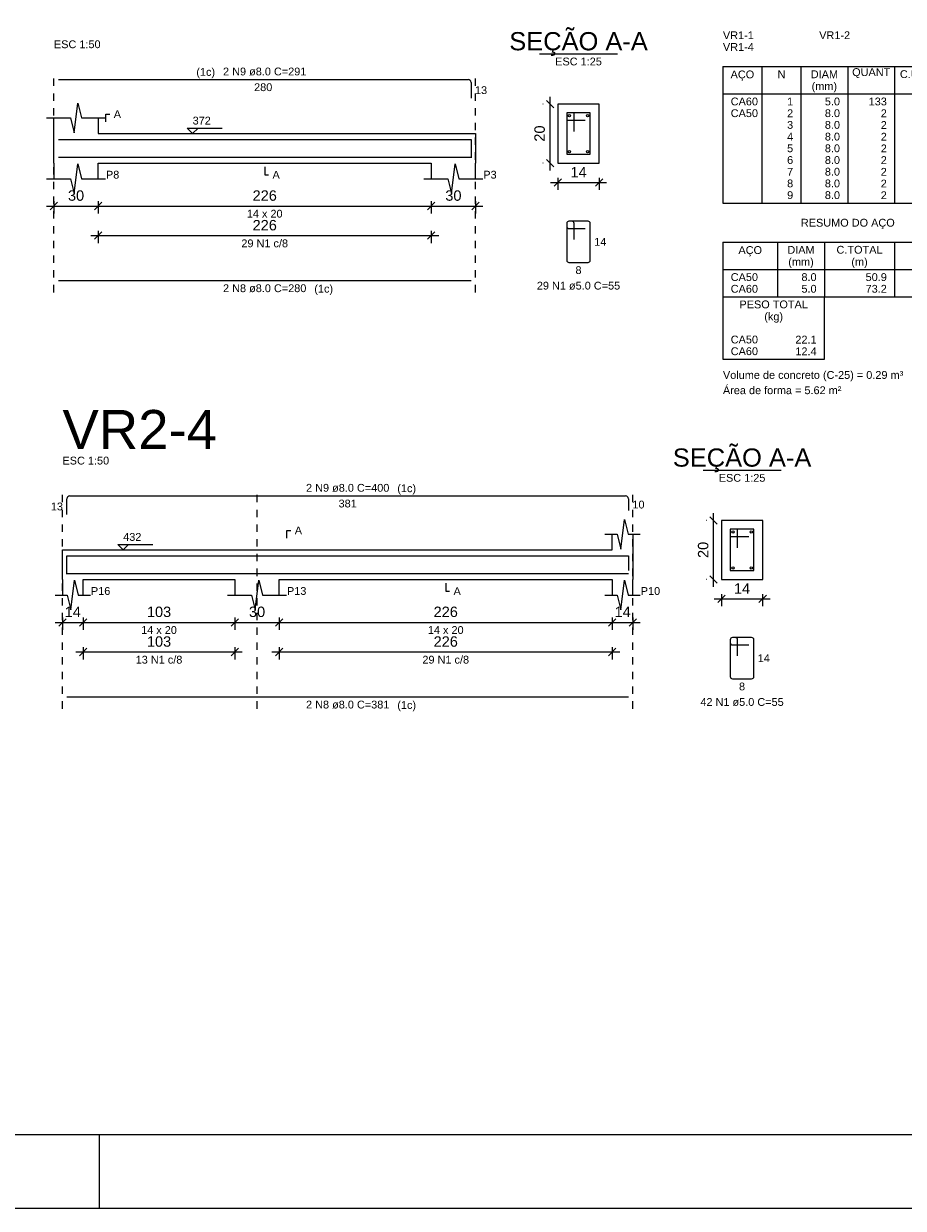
# Model space of a CAD drawing. Header units: millimetres. Extents: x 337 to 526, y -381 to -65.
# Tile 13 of 104: x 370 to 382, y -381 to -365. Entities that reach past the tile are written whole.
import ezdxf

# ---------------------------------------------------------------- set-up
doc = ezdxf.new("R2010")
doc.units = ezdxf.units.MM
doc.header["$MEASUREMENT"] = 0
doc.linetypes.add('Dashed', pattern=[0.75, 0.5, -0.25])
doc.layers.get('0').update_dxf_attribs({"lineweight": 5})
for name, color, linetype, lineweight in [('Descrição da armadura', 7, 'Continuous', 5), ('DT-Barras na forma', 1, 'Continuous', 20), ('DT-Barras no corte', 5, 'Continuous', 5), ('DT-Barras rebatidas', 1, 'Continuous', 20), ('DT-Cotas', 7, 'Continuous', 5), ('DT-Forma', 5, 'Continuous', 5), ('DT-Pontilhado', 7, 'Dashed', 5), ('DT-Relação do aço', 7, 'Continuous', 5), ('DT-Textos', 7, 'Continuous', 5), ('DT-Título', 102, 'Continuous', 20), ('PRANCHA 01', 7, 'Continuous', 20), ('Textos armaduras', 7, 'Continuous', 5)]:
    doc.layers.add(name, color=color, linetype=linetype, lineweight=lineweight)
doc.styles.add('Arial', font='arial.ttf')
doc.dimstyles.new('UM_25.000000', dxfattribs={"dimtxt": 0.18, "dimasz": 0.1, "dimexe": 0.1, "dimexo": 0.2, "dimgap": 0, "dimtad": 1, "dimtih": 1, "dimtoh": 1, "dimdec": 1, "dimlfac": 25, "dimzin": 0, "dimdsep": 46, "dimtxsty": 'Standard', "dimcen": 0.09, "dimdle": 0.1, "dimadec": 1, "dimazin": 2, "dimtfac": 1, "dimtdec": 4, "dimtofl": 0, "dimtmove": 0, "dimatfit": 3, "dimfxl": 1, "dimtolj": 1, "dimarcsym": 0})
doc.dimstyles.new('UM_50.000000', dxfattribs={"dimtxt": 0.18, "dimasz": 0.1, "dimexe": 0.1, "dimexo": 0.2, "dimgap": 0, "dimtad": 1, "dimtih": 1, "dimtoh": 1, "dimdec": 1, "dimlfac": 50, "dimzin": 0, "dimdsep": 46, "dimtxsty": 'Standard', "dimcen": 0.09, "dimdle": 0.1, "dimadec": 1, "dimazin": 2, "dimtfac": 1, "dimtdec": 4, "dimtofl": 0, "dimtmove": 0, "dimatfit": 3, "dimfxl": 1, "dimtolj": 1, "dimarcsym": 0})

# ---------------------------------------------------------------- blocks, each defined once
blk = doc.blocks.new('_Oblique')
at = {"color": 0, "linetype": 'ByBlock', "lineweight": -2}
blk.add_line((-0.5, -0.5), (0.5, 0.5), dxfattribs=at)
blk = doc.blocks.new('*D548')
at = {"layer": 'Defpoints', "color": 0, "transparency": 16777216}
for p in [(370.818, -367.293), (371.418, -367.293), (371.418, -367.558)]:
    blk.add_point(p, dxfattribs=at)
at = {"layer": 'DT-Cotas', "color": 0, "lineweight": -2, "transparency": 16777216}
for p, q in [((370.718, -367.558), (371.518, -367.558)), ((370.818, -367.493), (370.818, -367.658)), ((371.418, -367.493), (371.418, -367.658))]:
    blk.add_line(p, q, dxfattribs=at)
at = {"layer": 'DT-Cotas', "color": 0, "lineweight": -2, "transparency": 16777216, "xscale": 0.1, "yscale": 0.1, "zscale": 0.1, "rotation": 180}
blk.add_blockref('_Oblique', (370.818, -367.558), dxfattribs=at)
at = {"layer": 'DT-Cotas', "color": 0, "lineweight": -2, "transparency": 16777216, "xscale": 0.1, "yscale": 0.1, "zscale": 0.1}
blk.add_blockref('_Oblique', (371.418, -367.558), dxfattribs=at)
at = {"layer": 'DT-Cotas', "color": 7, "transparency": 16777216, "insert": (371.118, -367.417), "char_height": 0.1412, "attachment_point": 5, "rotation": 0.0057, "style": 'Arial'}
blk.add_mtext('\\A1;30', dxfattribs=at)
blk = doc.blocks.new('*D549')
at = {"layer": 'Defpoints', "color": 0, "transparency": 16777216}
for p in [(371.418, -367.293), (375.938, -367.293), (375.938, -367.558)]:
    blk.add_point(p, dxfattribs=at)
at = {"layer": 'DT-Cotas', "color": 0, "lineweight": -2, "transparency": 16777216}
for p, q in [((371.318, -367.558), (376.038, -367.558)), ((371.418, -367.493), (371.418, -367.658)), ((375.938, -367.493), (375.938, -367.658))]:
    blk.add_line(p, q, dxfattribs=at)
at = {"layer": 'DT-Cotas', "color": 0, "lineweight": -2, "transparency": 16777216, "xscale": 0.1, "yscale": 0.1, "zscale": 0.1, "rotation": 180}
blk.add_blockref('_Oblique', (371.418, -367.558), dxfattribs=at)
at = {"layer": 'DT-Cotas', "color": 0, "lineweight": -2, "transparency": 16777216, "xscale": 0.1, "yscale": 0.1, "zscale": 0.1}
blk.add_blockref('_Oblique', (375.938, -367.558), dxfattribs=at)
at = {"layer": 'DT-Cotas', "color": 7, "transparency": 16777216, "insert": (373.678, -367.417), "char_height": 0.1412, "attachment_point": 5, "rotation": 0.0057, "style": 'Arial'}
blk.add_mtext('\\A1;226', dxfattribs=at)
blk = doc.blocks.new('*D550')
at = {"layer": 'Defpoints', "color": 0, "transparency": 16777216}
for p in [(375.938, -367.293), (376.538, -367.293), (376.538, -367.558)]:
    blk.add_point(p, dxfattribs=at)
at = {"layer": 'DT-Cotas', "color": 0, "lineweight": -2, "transparency": 16777216}
for p, q in [((375.838, -367.558), (376.638, -367.558)), ((375.938, -367.493), (375.938, -367.658)), ((376.538, -367.493), (376.538, -367.658))]:
    blk.add_line(p, q, dxfattribs=at)
at = {"layer": 'DT-Cotas', "color": 0, "lineweight": -2, "transparency": 16777216, "xscale": 0.1, "yscale": 0.1, "zscale": 0.1, "rotation": 180}
blk.add_blockref('_Oblique', (375.938, -367.558), dxfattribs=at)
at = {"layer": 'DT-Cotas', "color": 0, "lineweight": -2, "transparency": 16777216, "xscale": 0.1, "yscale": 0.1, "zscale": 0.1}
blk.add_blockref('_Oblique', (376.538, -367.558), dxfattribs=at)
at = {"layer": 'DT-Cotas', "color": 7, "transparency": 16777216, "insert": (376.238, -367.417), "char_height": 0.1412, "attachment_point": 5, "rotation": 0.0057, "style": 'Arial'}
blk.add_mtext('\\A1;30', dxfattribs=at)
blk = doc.blocks.new('*D551')
at = {"layer": 'Defpoints', "color": 0, "transparency": 16777216}
for p in [(371.418, -367.695), (375.938, -367.695), (375.938, -367.96)]:
    blk.add_point(p, dxfattribs=at)
at = {"layer": 'DT-Cotas', "color": 0, "lineweight": -2, "transparency": 16777216}
for p, q in [((371.418, -367.895), (371.418, -368.06)), ((375.938, -367.895), (375.938, -368.06)), ((371.318, -367.96), (376.038, -367.96))]:
    blk.add_line(p, q, dxfattribs=at)
at = {"layer": 'DT-Cotas', "color": 0, "lineweight": -2, "transparency": 16777216, "xscale": 0.1, "yscale": 0.1, "zscale": 0.1, "rotation": 180}
blk.add_blockref('_Oblique', (371.418, -367.96), dxfattribs=at)
at = {"layer": 'DT-Cotas', "color": 0, "lineweight": -2, "transparency": 16777216, "xscale": 0.1, "yscale": 0.1, "zscale": 0.1}
blk.add_blockref('_Oblique', (375.938, -367.96), dxfattribs=at)
at = {"layer": 'DT-Cotas', "color": 7, "transparency": 16777216, "insert": (373.678, -367.819), "char_height": 0.1412, "attachment_point": 5, "rotation": 0.0057, "style": 'Arial'}
blk.add_mtext('\\A1;226', dxfattribs=at)
blk = doc.blocks.new('*D552')
at = {"layer": 'Defpoints', "color": 0, "transparency": 16777216}
for p in [(377.55, -366.175), (377.656, -366.175), (377.656, -366.975)]:
    blk.add_point(p, dxfattribs=at)
at = {"layer": 'DT-Cotas', "color": 0, "lineweight": -2, "transparency": 16777216}
for p, q in [((377.55, -367.075), (377.55, -366.075)), ((377.456, -366.175), (377.45, -366.175)), ((377.456, -366.975), (377.45, -366.975))]:
    blk.add_line(p, q, dxfattribs=at)
at = {"layer": 'DT-Cotas', "color": 0, "lineweight": -2, "transparency": 16777216, "xscale": 0.1, "yscale": 0.1, "zscale": 0.1}
for p, rotation in [((377.55, -366.175), 90), ((377.55, -366.975), 270)]:
    blk.add_blockref('_Oblique', p, dxfattribs=dict(at, rotation=rotation))
at = {"layer": 'DT-Cotas', "color": 7, "transparency": 16777216, "insert": (377.408, -366.575), "char_height": 0.1412, "attachment_point": 5, "rotation": 90, "style": 'Arial'}
blk.add_mtext('\\A1;20', dxfattribs=at)
blk = doc.blocks.new('*D553')
at = {"layer": 'Defpoints', "color": 0, "transparency": 16777216}
for p in [(377.656, -366.975), (378.216, -366.975), (378.216, -367.24)]:
    blk.add_point(p, dxfattribs=at)
at = {"layer": 'DT-Cotas', "color": 0, "lineweight": -2, "transparency": 16777216}
for p, q in [((377.556, -367.24), (378.316, -367.24)), ((377.656, -367.175), (377.656, -367.34)), ((378.216, -367.175), (378.216, -367.34))]:
    blk.add_line(p, q, dxfattribs=at)
at = {"layer": 'DT-Cotas', "color": 0, "lineweight": -2, "transparency": 16777216, "xscale": 0.1, "yscale": 0.1, "zscale": 0.1, "rotation": 180}
blk.add_blockref('_Oblique', (377.656, -367.24), dxfattribs=at)
at = {"layer": 'DT-Cotas', "color": 0, "lineweight": -2, "transparency": 16777216, "xscale": 0.1, "yscale": 0.1, "zscale": 0.1}
blk.add_blockref('_Oblique', (378.216, -367.24), dxfattribs=at)
at = {"layer": 'DT-Cotas', "color": 7, "transparency": 16777216, "insert": (377.936, -367.099), "char_height": 0.1412, "attachment_point": 5, "rotation": 0.0057, "style": 'Arial'}
blk.add_mtext('\\A1;14', dxfattribs=at)
blk = doc.blocks.new('*D584')
at = {"layer": 'Defpoints', "color": 0, "transparency": 16777216}
for p in [(370.934, -372.942), (371.214, -372.942), (371.214, -373.207)]:
    blk.add_point(p, dxfattribs=at)
at = {"layer": 'DT-Cotas', "color": 0, "lineweight": -2, "transparency": 16777216}
for p, q in [((370.834, -373.207), (371.314, -373.207)), ((370.934, -373.142), (370.934, -373.307)), ((371.214, -373.142), (371.214, -373.307))]:
    blk.add_line(p, q, dxfattribs=at)
at = {"layer": 'DT-Cotas', "color": 0, "lineweight": -2, "transparency": 16777216, "xscale": 0.1, "yscale": 0.1, "zscale": 0.1, "rotation": 180}
blk.add_blockref('_Oblique', (370.934, -373.207), dxfattribs=at)
at = {"layer": 'DT-Cotas', "color": 0, "lineweight": -2, "transparency": 16777216, "xscale": 0.1, "yscale": 0.1, "zscale": 0.1}
blk.add_blockref('_Oblique', (371.214, -373.207), dxfattribs=at)
at = {"layer": 'DT-Cotas', "color": 7, "transparency": 16777216, "insert": (371.074, -373.065), "char_height": 0.1412, "attachment_point": 5, "rotation": 0.0057, "style": 'Arial'}
blk.add_mtext('\\A1;14', dxfattribs=at)
blk = doc.blocks.new('*D585')
at = {"layer": 'Defpoints', "color": 0, "transparency": 16777216}
for p in [(371.214, -372.942), (373.274, -372.942), (373.274, -373.207)]:
    blk.add_point(p, dxfattribs=at)
at = {"layer": 'DT-Cotas', "color": 0, "lineweight": -2, "transparency": 16777216}
for p, q in [((371.114, -373.207), (373.374, -373.207)), ((371.214, -373.142), (371.214, -373.307)), ((373.274, -373.142), (373.274, -373.307))]:
    blk.add_line(p, q, dxfattribs=at)
at = {"layer": 'DT-Cotas', "color": 0, "lineweight": -2, "transparency": 16777216, "xscale": 0.1, "yscale": 0.1, "zscale": 0.1, "rotation": 180}
blk.add_blockref('_Oblique', (371.214, -373.207), dxfattribs=at)
at = {"layer": 'DT-Cotas', "color": 0, "lineweight": -2, "transparency": 16777216, "xscale": 0.1, "yscale": 0.1, "zscale": 0.1}
blk.add_blockref('_Oblique', (373.274, -373.207), dxfattribs=at)
at = {"layer": 'DT-Cotas', "color": 7, "transparency": 16777216, "insert": (372.244, -373.065), "char_height": 0.1412, "attachment_point": 5, "rotation": 0.0057, "style": 'Arial'}
blk.add_mtext('\\A1;103', dxfattribs=at)
blk = doc.blocks.new('*D586')
at = {"layer": 'Defpoints', "color": 0, "transparency": 16777216}
for p in [(373.274, -372.942), (373.874, -372.942), (373.874, -373.207)]:
    blk.add_point(p, dxfattribs=at)
at = {"layer": 'DT-Cotas', "color": 0, "lineweight": -2, "transparency": 16777216}
for p, q in [((373.174, -373.207), (373.974, -373.207)), ((373.274, -373.142), (373.274, -373.307)), ((373.874, -373.142), (373.874, -373.307))]:
    blk.add_line(p, q, dxfattribs=at)
at = {"layer": 'DT-Cotas', "color": 0, "lineweight": -2, "transparency": 16777216, "xscale": 0.1, "yscale": 0.1, "zscale": 0.1, "rotation": 180}
blk.add_blockref('_Oblique', (373.274, -373.207), dxfattribs=at)
at = {"layer": 'DT-Cotas', "color": 0, "lineweight": -2, "transparency": 16777216, "xscale": 0.1, "yscale": 0.1, "zscale": 0.1}
blk.add_blockref('_Oblique', (373.874, -373.207), dxfattribs=at)
at = {"layer": 'DT-Cotas', "color": 7, "transparency": 16777216, "insert": (373.574, -373.065), "char_height": 0.1412, "attachment_point": 5, "rotation": 0.0057, "style": 'Arial'}
blk.add_mtext('\\A1;30', dxfattribs=at)
blk = doc.blocks.new('*D587')
at = {"layer": 'Defpoints', "color": 0, "transparency": 16777216}
for p in [(373.874, -372.942), (378.394, -372.942), (378.394, -373.207)]:
    blk.add_point(p, dxfattribs=at)
at = {"layer": 'DT-Cotas', "color": 0, "lineweight": -2, "transparency": 16777216}
for p, q in [((373.774, -373.207), (378.494, -373.207)), ((373.874, -373.142), (373.874, -373.307)), ((378.394, -373.142), (378.394, -373.307))]:
    blk.add_line(p, q, dxfattribs=at)
at = {"layer": 'DT-Cotas', "color": 0, "lineweight": -2, "transparency": 16777216, "xscale": 0.1, "yscale": 0.1, "zscale": 0.1, "rotation": 180}
blk.add_blockref('_Oblique', (373.874, -373.207), dxfattribs=at)
at = {"layer": 'DT-Cotas', "color": 0, "lineweight": -2, "transparency": 16777216, "xscale": 0.1, "yscale": 0.1, "zscale": 0.1}
blk.add_blockref('_Oblique', (378.394, -373.207), dxfattribs=at)
at = {"layer": 'DT-Cotas', "color": 7, "transparency": 16777216, "insert": (376.134, -373.065), "char_height": 0.1412, "attachment_point": 5, "rotation": 0.0057, "style": 'Arial'}
blk.add_mtext('\\A1;226', dxfattribs=at)
blk = doc.blocks.new('*D588')
at = {"layer": 'Defpoints', "color": 0, "transparency": 16777216}
for p in [(378.394, -372.942), (378.674, -372.942), (378.674, -373.207)]:
    blk.add_point(p, dxfattribs=at)
at = {"layer": 'DT-Cotas', "color": 0, "lineweight": -2, "transparency": 16777216}
for p, q in [((378.294, -373.207), (378.774, -373.207)), ((378.394, -373.142), (378.394, -373.307)), ((378.674, -373.142), (378.674, -373.307))]:
    blk.add_line(p, q, dxfattribs=at)
at = {"layer": 'DT-Cotas', "color": 0, "lineweight": -2, "transparency": 16777216, "xscale": 0.1, "yscale": 0.1, "zscale": 0.1, "rotation": 180}
blk.add_blockref('_Oblique', (378.394, -373.207), dxfattribs=at)
at = {"layer": 'DT-Cotas', "color": 0, "lineweight": -2, "transparency": 16777216, "xscale": 0.1, "yscale": 0.1, "zscale": 0.1}
blk.add_blockref('_Oblique', (378.674, -373.207), dxfattribs=at)
at = {"layer": 'DT-Cotas', "color": 7, "transparency": 16777216, "insert": (378.534, -373.065), "char_height": 0.1412, "attachment_point": 5, "rotation": 0.0057, "style": 'Arial'}
blk.add_mtext('\\A1;14', dxfattribs=at)
blk = doc.blocks.new('*D589')
at = {"layer": 'Defpoints', "color": 0, "transparency": 16777216}
for p in [(371.214, -373.344), (373.274, -373.344), (373.274, -373.609)]:
    blk.add_point(p, dxfattribs=at)
at = {"layer": 'DT-Cotas', "color": 0, "lineweight": -2, "transparency": 16777216}
for p, q in [((371.114, -373.609), (373.374, -373.609)), ((371.214, -373.544), (371.214, -373.709)), ((373.274, -373.544), (373.274, -373.709))]:
    blk.add_line(p, q, dxfattribs=at)
at = {"layer": 'DT-Cotas', "color": 0, "lineweight": -2, "transparency": 16777216, "xscale": 0.1, "yscale": 0.1, "zscale": 0.1, "rotation": 180}
blk.add_blockref('_Oblique', (371.214, -373.609), dxfattribs=at)
at = {"layer": 'DT-Cotas', "color": 0, "lineweight": -2, "transparency": 16777216, "xscale": 0.1, "yscale": 0.1, "zscale": 0.1}
blk.add_blockref('_Oblique', (373.274, -373.609), dxfattribs=at)
at = {"layer": 'DT-Cotas', "color": 7, "transparency": 16777216, "insert": (372.244, -373.468), "char_height": 0.1412, "attachment_point": 5, "rotation": 0.0057, "style": 'Arial'}
blk.add_mtext('\\A1;103', dxfattribs=at)
blk = doc.blocks.new('*D590')
at = {"layer": 'Defpoints', "color": 0, "transparency": 16777216}
for p in [(373.874, -373.344), (378.394, -373.344), (378.394, -373.609)]:
    blk.add_point(p, dxfattribs=at)
at = {"layer": 'DT-Cotas', "color": 0, "lineweight": -2, "transparency": 16777216}
for p, q in [((373.774, -373.609), (378.494, -373.609)), ((373.874, -373.544), (373.874, -373.709)), ((378.394, -373.544), (378.394, -373.709))]:
    blk.add_line(p, q, dxfattribs=at)
at = {"layer": 'DT-Cotas', "color": 0, "lineweight": -2, "transparency": 16777216, "xscale": 0.1, "yscale": 0.1, "zscale": 0.1, "rotation": 180}
blk.add_blockref('_Oblique', (373.874, -373.609), dxfattribs=at)
at = {"layer": 'DT-Cotas', "color": 0, "lineweight": -2, "transparency": 16777216, "xscale": 0.1, "yscale": 0.1, "zscale": 0.1}
blk.add_blockref('_Oblique', (378.394, -373.609), dxfattribs=at)
at = {"layer": 'DT-Cotas', "color": 7, "transparency": 16777216, "insert": (376.134, -373.468), "char_height": 0.1412, "attachment_point": 5, "rotation": 0.0057, "style": 'Arial'}
blk.add_mtext('\\A1;226', dxfattribs=at)
blk = doc.blocks.new('*D564')
at = {"layer": 'Defpoints', "color": 0, "transparency": 16777216}
for p in [(379.768, -371.824), (379.874, -371.824), (379.874, -372.624)]:
    blk.add_point(p, dxfattribs=at)
at = {"layer": 'DT-Cotas', "color": 0, "lineweight": -2, "transparency": 16777216}
for p, q in [((379.768, -372.724), (379.768, -371.724)), ((379.674, -371.824), (379.668, -371.824)), ((379.674, -372.624), (379.668, -372.624))]:
    blk.add_line(p, q, dxfattribs=at)
at = {"layer": 'DT-Cotas', "color": 0, "lineweight": -2, "transparency": 16777216, "xscale": 0.1, "yscale": 0.1, "zscale": 0.1}
for p, rotation in [((379.768, -371.824), 90), ((379.768, -372.624), 270)]:
    blk.add_blockref('_Oblique', p, dxfattribs=dict(at, rotation=rotation))
at = {"layer": 'DT-Cotas', "color": 7, "transparency": 16777216, "insert": (379.627, -372.224), "char_height": 0.1412, "attachment_point": 5, "rotation": 90, "style": 'Arial'}
blk.add_mtext('\\A1;20', dxfattribs=at)
blk = doc.blocks.new('*D565')
at = {"layer": 'Defpoints', "color": 0, "transparency": 16777216}
for p in [(379.874, -372.624), (380.434, -372.624), (380.434, -372.889)]:
    blk.add_point(p, dxfattribs=at)
at = {"layer": 'DT-Cotas', "color": 0, "lineweight": -2, "transparency": 16777216}
for p, q in [((379.774, -372.889), (380.534, -372.889)), ((379.874, -372.824), (379.874, -372.989)), ((380.434, -372.824), (380.434, -372.989))]:
    blk.add_line(p, q, dxfattribs=at)
at = {"layer": 'DT-Cotas', "color": 0, "lineweight": -2, "transparency": 16777216, "xscale": 0.1, "yscale": 0.1, "zscale": 0.1, "rotation": 180}
blk.add_blockref('_Oblique', (379.874, -372.889), dxfattribs=at)
at = {"layer": 'DT-Cotas', "color": 0, "lineweight": -2, "transparency": 16777216, "xscale": 0.1, "yscale": 0.1, "zscale": 0.1}
blk.add_blockref('_Oblique', (380.434, -372.889), dxfattribs=at)
at = {"layer": 'DT-Cotas', "color": 7, "transparency": 16777216, "insert": (380.154, -372.748), "char_height": 0.1412, "attachment_point": 5, "rotation": 0.0057, "style": 'Arial'}
blk.add_mtext('\\A1;14', dxfattribs=at)

msp = doc.modelspace()

# ---------------------------------------------------------------- linework, layer by layer
at = {"layer": 'DT-Barras na forma'}
for p, q in [((377.8755, -366.2953), (377.7755, -366.2953)), ((377.7755, -366.2953), (377.7755, -366.8553)), ((378.0955, -366.2953), (377.7755, -366.2953)), ((377.7755, -366.2953), (377.7755, -366.3953)), ((377.8755, -366.5453), (377.8755, -366.2953)), ((378.0955, -366.8553), (378.0955, -366.2953)), ((377.7755, -366.3953), (378.0255, -366.3953)), ((377.7755, -366.8553), (378.0955, -366.8553)), ((380.0943, -371.9442), (379.9943, -371.9442)), ((379.9943, -371.9442), (379.9943, -372.5042)), ((380.3143, -371.9442), (379.9943, -371.9442)), ((379.9943, -371.9442), (379.9943, -372.0442)), ((379.9943, -372.0442), (380.2443, -372.0442)), ((380.0943, -372.1942), (380.0943, -371.9442)), ((380.3143, -372.5042), (380.3143, -371.9442)), ((379.9943, -372.5042), (380.3143, -372.5042))]:
    msp.add_line(p, q, dxfattribs=at)
for points in [[(370.8776, -366.6533), (376.4776, -366.6533), (376.4776, -366.9051)], [(370.8776, -366.8973), (376.4776, -366.8973)], [(370.9937, -372.554), (370.9937, -372.3022), (378.6139, -372.3022), (378.6139, -372.5022)], [(370.9937, -372.5462), (378.6139, -372.5462)]]:
    msp.add_lwpolyline(points, dxfattribs=at)
at = {"layer": 'DT-Barras no corte'}
for centre in [(377.8115, -366.3313), (378.0595, -366.3313), (377.8115, -366.8193), (378.0595, -366.8193), (380.0303, -371.9802), (380.2783, -371.9802), (380.0303, -372.4682), (380.2783, -372.4682)]:
    msp.add_circle(centre, 0.016, dxfattribs=at)
at = {"layer": 'DT-Barras rebatidas'}
for p, q in [((370.8776, -365.8414), (376.4376, -365.8414)), ((376.4776, -365.8814), (376.4776, -366.0932)), ((377.7755, -367.7937), (377.7755, -368.2937)), ((377.7755, -367.7937), (377.7755, -367.8337)), ((377.8455, -367.7637), (377.8055, -367.7637)), ((378.0655, -367.7637), (377.8055, -367.7637)), ((377.8055, -367.8637), (378.0255, -367.8637)), ((377.8755, -368.0137), (377.8755, -367.7937)), ((378.0955, -368.2937), (378.0955, -367.7937)), ((377.8055, -368.3237), (378.0655, -368.3237)), ((370.8776, -368.5706), (376.4776, -368.5706)), ((370.9937, -371.7421), (370.9937, -371.5303)), ((371.0337, -371.4903), (378.5739, -371.4903)), ((378.6139, -371.5303), (378.6139, -371.6903)), ((379.9943, -373.4425), (379.9943, -373.9425)), ((379.9943, -373.4425), (379.9943, -373.4825)), ((380.0643, -373.4125), (380.0243, -373.4125)), ((380.2843, -373.4125), (380.0243, -373.4125)), ((380.0243, -373.5125), (380.2443, -373.5125)), ((380.0943, -373.6625), (380.0943, -373.4425)), ((380.3143, -373.9425), (380.3143, -373.4425)), ((380.0243, -373.9725), (380.2843, -373.9725)), ((370.9937, -374.2194), (378.6139, -374.2194))]:
    msp.add_line(p, q, dxfattribs=at)
for centre, radius, start, end in [((376.4376, -365.8814), 0.04, 0, 90), ((377.8055, -367.7937), 0.03, 90, 180), ((377.8055, -367.7937), 0.03, 90, 180), ((377.8055, -367.8337), 0.03, 180, 270), ((377.8455, -367.7937), 0.03, 0, 90), ((378.0655, -367.7937), 0.03, 0, 90), ((377.8055, -368.2937), 0.03, 180, 270), ((378.0655, -368.2937), 0.03, 270, 0), ((371.0337, -371.5303), 0.04, 90, 180), ((378.5739, -371.5303), 0.04, 0, 90), ((380.0243, -373.4425), 0.03, 90, 180), ((380.0243, -373.4425), 0.03, 90, 180), ((380.0243, -373.4825), 0.03, 180, 270), ((380.0643, -373.4425), 0.03, 0, 90), ((380.2843, -373.4425), 0.03, 0, 90), ((380.0243, -373.9425), 0.03, 180, 270), ((380.2843, -373.9425), 0.03, 270, 0)]:
    msp.add_arc(centre, radius, start, end, dxfattribs=at)
at = {"layer": 'DT-Forma'}
for p, q in [((371.0926, -366.5635), (371.1426, -366.1635)), ((371.1426, -366.1635), (371.1926, -366.3635)), ((378.2155, -366.1753), (377.6555, -366.1753)), ((377.6555, -366.1753), (377.6555, -366.1753)), ((377.6555, -366.1753), (377.6555, -366.9753)), ((378.2155, -366.9753), (378.2155, -366.1753)), ((378.2155, -366.1753), (378.2155, -366.1753)), ((370.7176, -366.3635), (371.0426, -366.3635)), ((370.8176, -366.5753), (370.8176, -366.3635)), ((371.0426, -366.3635), (371.0926, -366.5635)), ((371.1926, -366.3635), (371.5176, -366.3635)), ((371.4176, -366.3635), (371.4176, -366.5753)), ((371.4176, -366.5753), (375.9376, -366.5753)), ((375.9376, -366.5753), (376.5376, -366.5753)), ((370.8176, -366.9753), (370.8176, -367.1871)), ((371.0926, -367.3871), (371.1426, -366.9871)), ((371.1426, -366.9871), (371.1926, -367.1871)), ((371.4176, -367.1871), (371.4176, -366.9753)), ((371.4176, -366.9753), (375.9376, -366.9753)), ((375.9376, -366.9753), (375.9376, -367.1871)), ((376.2126, -367.3871), (376.2626, -366.9871)), ((376.2626, -366.9871), (376.3126, -367.1871)), ((376.5376, -367.1871), (376.5376, -366.9753)), ((377.6555, -366.9753), (378.2155, -366.9753)), ((377.6555, -366.9753), (377.6555, -366.9753)), ((378.2155, -366.9753), (378.2155, -366.9753)), ((370.7176, -367.1871), (371.0426, -367.1871)), ((371.0426, -367.1871), (371.0926, -367.3871)), ((371.1926, -367.1871), (371.5176, -367.1871)), ((375.8376, -367.1871), (376.1626, -367.1871)), ((376.1626, -367.1871), (376.2126, -367.3871)), ((376.3126, -367.1871), (376.6376, -367.1871)), ((378.5089, -372.2124), (378.5589, -371.8124)), ((378.5589, -371.8124), (378.6089, -372.0124)), ((380.4343, -371.8242), (379.8743, -371.8242)), ((379.8743, -371.8242), (379.8743, -371.8242)), ((379.8743, -371.8242), (379.8743, -372.6242)), ((380.4343, -372.6242), (380.4343, -371.8242)), ((380.4343, -371.8242), (380.4343, -371.8242)), ((378.2939, -372.0124), (378.4589, -372.0124)), ((378.3939, -372.2242), (378.3939, -372.0124)), ((378.4589, -372.0124), (378.5089, -372.2124)), ((378.6089, -372.0124), (378.7739, -372.0124)), ((378.6739, -372.0124), (378.6739, -372.2242)), ((370.9337, -372.2242), (371.2137, -372.2242)), ((371.2137, -372.2242), (373.2737, -372.2242)), ((373.2737, -372.2242), (373.8737, -372.2242)), ((373.8737, -372.2242), (378.3939, -372.2242)), ((370.9337, -372.6242), (370.9337, -372.836)), ((371.0487, -373.036), (371.0987, -372.636)), ((371.0987, -372.636), (371.1487, -372.836)), ((371.2137, -372.836), (371.2137, -372.6242)), ((371.2137, -372.6242), (373.2737, -372.6242)), ((373.2737, -372.6242), (373.2737, -372.836)), ((373.5487, -373.036), (373.5987, -372.636)), ((373.5987, -372.636), (373.6487, -372.836)), ((373.8737, -372.836), (373.8737, -372.6242)), ((373.8737, -372.6242), (378.3939, -372.6242)), ((378.3939, -372.6242), (378.3939, -372.836)), ((378.5089, -373.036), (378.5589, -372.636)), ((378.5589, -372.636), (378.6089, -372.836)), ((378.6739, -372.836), (378.6739, -372.6242)), ((379.8743, -372.6242), (380.4343, -372.6242)), ((379.8743, -372.6242), (379.8743, -372.6242)), ((380.4343, -372.6242), (380.4343, -372.6242)), ((370.8337, -372.836), (370.9987, -372.836)), ((370.9987, -372.836), (371.0487, -373.036)), ((371.1487, -372.836), (371.3137, -372.836)), ((373.1737, -372.836), (373.4987, -372.836)), ((373.4987, -372.836), (373.5487, -373.036)), ((373.6487, -372.836), (373.9737, -372.836)), ((378.2939, -372.836), (378.4589, -372.836)), ((378.4589, -372.836), (378.5089, -373.036)), ((378.6089, -372.836), (378.7739, -372.836))]:
    msp.add_line(p, q, dxfattribs=at)
at = {"layer": 'DT-Forma', "linetype": 'Continuous'}
for p, q in [((370.8176, -366.9753), (370.8176, -366.5753)), ((376.5376, -366.5753), (376.5376, -366.9753)), ((370.9337, -372.6242), (370.9337, -372.2242)), ((378.6739, -372.2242), (378.6739, -372.6242))]:
    msp.add_line(p, q, dxfattribs=at)
at = {"layer": 'DT-Pontilhado', "ltscale": 0.2}
for p, q in [((370.8176, -368.7294), (370.8176, -365.7355)), ((376.5376, -368.7294), (376.5376, -365.7355)), ((370.9337, -374.3783), (370.9337, -371.3844)), ((373.5737, -374.3783), (373.5737, -371.3844)), ((378.6739, -374.3783), (378.6739, -371.3844))]:
    msp.add_line(p, q, dxfattribs=at)
at = {"layer": 'DT-Relação do aço', "linetype": 'Continuous'}
for p, q in [((379.8949, -365.6645), (383.8132, -365.6645)), ((379.8949, -365.6645), (379.8949, -367.5178)), ((380.4244, -365.6645), (380.4244, -367.5178)), ((380.9539, -365.6645), (380.9539, -367.5178)), ((381.5893, -365.6645), (381.5893, -367.5178)), ((382.2247, -365.6645), (382.2247, -367.5178)), ((379.8949, -366.0352), (383.8132, -366.0352)), ((379.8949, -367.5178), (383.8132, -367.5178)), ((379.8949, -368.0473), (379.8949, -368.7886)), ((379.8949, -368.0473), (383.2837, -368.0473)), ((380.6362, -368.0473), (380.6362, -368.7886)), ((381.2716, -368.0473), (381.2716, -368.7886)), ((382.2247, -368.0473), (382.2247, -368.7886)), ((379.8949, -368.4179), (383.2837, -368.4179)), ((379.8949, -368.7886), (383.2837, -368.7886)), ((379.8949, -368.7886), (379.8949, -369.6358)), ((381.2716, -369.6358), (381.2716, -368.7886)), ((379.8949, -369.6358), (381.2716, -369.6358))]:
    msp.add_line(p, q, dxfattribs=at)
at = {"layer": 'DT-Textos'}
for p, q in [((377.406, -365.4929), (378.465, -365.4929)), ((379.6248, -371.1417), (380.6838, -371.1417))]:
    msp.add_line(p, q, dxfattribs=at)
for points in [[(371.5235, -366.4165), (371.5235, -366.3106), (371.5765, -366.3106)], [(372.7736, -366.5012), (372.6995, -366.5753), (372.6254, -366.5012), (373.1019, -366.5012)], [(373.6776, -367.0283), (373.6776, -367.1342), (373.7306, -367.1342)], [(373.9796, -372.0653), (373.9796, -371.9594), (374.0325, -371.9594)], [(371.8317, -372.1501), (371.7575, -372.2242), (371.6834, -372.1501), (372.16, -372.1501)], [(376.1338, -372.6771), (376.1338, -372.783), (376.1867, -372.783)]]:
    msp.add_lwpolyline(points, dxfattribs=at)
at = {"layer": 'PRANCHA 01'}
for points in [[(337.4312, -381.1573), (421.5312, -381.1573), (421.5312, -321.7573), (337.4312, -321.7573), (337.4312, -381.1573)], [(371.4312, -380.1573), (371.4312, -381.1573)], [(371.4312, -380.1573), (371.4312, -381.1573)]]:
    msp.add_lwpolyline(points, dxfattribs=at)
msp.add_lwpolyline([(339.9312, -380.1573), (420.5312, -380.1573), (420.5312, -322.7573), (339.9312, -322.7573)], close=True, dxfattribs=at)

# ---------------------------------------------------------------- texts
at = {"layer": 'Descrição da armadura', "linetype": 'Continuous', "char_height": 0.1059, "attachment_point": 8, "line_spacing_factor": 0.798, "style": 'Arial'}
for s, insert, width in [('2 N9 ø8.0 C=291', (373.6776, -365.7885), 2.267374), ('29 N1 c/8', (373.6776, -368.1191), 1.269695), ('29 N1 ø5.0 C=55', (377.9355, -368.6943), 2.267374), ('2 N8 ø8.0 C=280', (373.6776, -368.7294), 2.267374), ('2 N9 ø8.0 C=400', (374.8038, -371.4373), 2.267374), ('13 N1 c/8', (372.2437, -373.7679), 1.269695), ('29 N1 c/8', (376.1338, -373.7679), 1.269695), ('2 N8 ø8.0 C=381', (374.8038, -374.3783), 2.267374), ('42 N1 ø5.0 C=55', (380.1543, -374.3432), 2.267374)]:
    msp.add_mtext(s, dxfattribs=dict(at, insert=insert, width=width))
at = {"layer": 'DT-Relação do aço', "linetype": 'Continuous', "char_height": 0.1059, "line_spacing_factor": 0.798, "style": 'Arial'}
for s, insert, width, attachment_point in [('VR1-1', (379.8949, -365.2939), 0.840814, 7), ('VR1-2', (381.201, -365.2939), 0.840814, 7), ('VR1-4', (379.8949, -365.4527), 0.840814, 7), ('AÇO', (380.1592, -365.8583), 0.642814, 8), ('N', (380.6892, -365.8234), 0.214223, 8), ('DIAM', (381.2716, -365.8234), 0.741597, 8), ('QUANT', (381.907, -365.8234), 1.038235, 8), ('C.UNIT', (382.5424, -365.8234), 0.988699, 8), ('(mm)', (381.2712, -366.0173), 0.691771, 8), ('CA60', (380.0008, -366.194), 0.742031, 7), ('1', (380.848, -366.194), 0.164976, 9), ('5.0', (381.4834, -366.194), 0.412368, 9), ('133', (382.1188, -366.194), 0.494929, 9), ('CA50', (380.0008, -366.3529), 0.742031, 7), ('2', (380.848, -366.3529), 0.164976, 9), ('8.0', (381.4834, -366.3529), 0.412368, 9), ('2', (382.1188, -366.3529), 0.164976, 9), ('3', (380.848, -366.5117), 0.164976, 9), ('8.0', (381.4834, -366.5117), 0.412368, 9), ('2', (382.1188, -366.5117), 0.164976, 9), ('4', (380.848, -366.6706), 0.164976, 9), ('8.0', (381.4834, -366.6706), 0.412368, 9), ('2', (382.1188, -366.6706), 0.164976, 9), ('5', (380.848, -366.8294), 0.164976, 9), ('8.0', (381.4834, -366.8294), 0.412368, 9), ('2', (382.1188, -366.8294), 0.164976, 9), ('6', (380.848, -366.9883), 0.164976, 9), ('8.0', (381.4834, -366.9883), 0.412368, 9), ('2', (382.1188, -366.9883), 0.164976, 9), ('7', (380.848, -367.1471), 0.164976, 9), ('8.0', (381.4834, -367.1471), 0.412368, 9), ('2', (382.1188, -367.1471), 0.164976, 9), ('8', (380.848, -367.306), 0.164976, 9), ('8.0', (381.4834, -367.306), 0.412368, 9), ('2', (382.1188, -367.306), 0.164976, 9), ('9', (380.848, -367.4648), 0.164976, 9), ('8.0', (381.4834, -367.4648), 0.412368, 9), ('2', (382.1188, -367.4648), 0.164976, 9), ('RESUMO DO AÇO', (381.5892, -367.8703), 2.554598, 8), ('DIAM', (380.9539, -368.2061), 0.741597, 8), ('C.TOTAL', (381.7482, -368.2061), 1.252603, 8), ('AÇO', (380.2652, -368.2413), 0.642814, 8), ('(mm)', (380.9542, -368.4003), 0.691771, 8), ('(m)', (381.7482, -368.4003), 0.444668, 8), ('CA50', (380.0008, -368.5768), 0.742031, 7), ('8.0', (381.1657, -368.5768), 0.412368, 9), ('50.9', (382.1188, -368.5768), 0.577345, 9), ('CA60', (380.0008, -368.7356), 0.742031, 7), ('5.0', (381.1657, -368.7356), 0.412368, 9), ('73.2', (382.1188, -368.7356), 0.577345, 9), ('PESO TOTAL', (380.5833, -368.9474), 1.862682, 8), ('(kg)', (380.5832, -369.1413), 0.510862, 8), ('CA50', (380.0008, -369.424), 0.742031, 7), ('22.1', (381.1657, -369.424), 0.577345, 9), ('CA60', (380.0008, -369.5828), 0.742031, 7), ('12.4', (381.1657, -369.5828), 0.577345, 9), ('Volume de concreto (C-25) = 0.29 m³', (379.8952, -369.9353), 4.904967, 7), ('Área de forma = 5.62 m²', (379.8949, -370.1123), 3.223338, 7)]:
    msp.add_mtext(s, dxfattribs=dict(at, insert=insert, width=width, attachment_point=attachment_point))
at = {"layer": 'DT-Textos', "line_spacing_factor": 0.798, "style": 'Arial'}
for s, insert, char_height, width, attachment_point in [('SEÇÃO A-A', (377.9357, -365.5215), 0.2471, 4.09988, 8), ('ESC 1:50', (370.8176, -365.4178), 0.1059, 1.288964, 7), ('ESC 1:25', (377.9355, -365.6517), 0.1059, 1.288964, 8), ('(1c)', (373.0047, -365.8235), 0.1059, 0.518615, 9), ('A', (371.6294, -366.3635), 0.1059, 0.200858, 7), ('372', (372.6995, -366.4536), 0.1059, 0.50244, 7), ('P8', (371.5235, -367.1871), 0.1059, 0.368339, 7), ('A', (373.7835, -367.1871), 0.1059, 0.200858, 7), ('P3', (376.6435, -367.1871), 0.1059, 0.368339, 7), ('14 x 20', (373.6776, -367.7166), 0.1059, 0.987824, 8), ('(1c)', (374.3507, -368.7645), 0.1059, 0.518615, 7), ('SEÇÃO A-A', (380.1547, -371.1704), 0.2471, 4.09988, 8), ('ESC 1:50', (370.9337, -371.0667), 0.1059, 1.288964, 7), ('ESC 1:25', (380.1543, -371.3006), 0.1059, 1.288964, 8), ('(1c)', (375.4767, -371.4724), 0.1059, 0.518615, 7), ('A', (374.0855, -372.0124), 0.1059, 0.200858, 7), ('432', (371.7575, -372.1024), 0.1059, 0.50244, 7), ('P16', (371.3196, -372.836), 0.1059, 0.535819, 7), ('P13', (373.9796, -372.836), 0.1059, 0.535819, 7), ('A', (376.2397, -372.836), 0.1059, 0.200858, 7), ('P10', (378.7798, -372.836), 0.1059, 0.535819, 7), ('14 x 20', (372.2437, -373.3655), 0.1059, 0.987824, 8), ('14 x 20', (376.1338, -373.3655), 0.1059, 0.987824, 8), ('(1c)', (375.4767, -374.4134), 0.1059, 0.518615, 7)]:
    msp.add_mtext(s, dxfattribs=dict(at, insert=insert, char_height=char_height, width=width, attachment_point=attachment_point))
at = {"layer": 'DT-Título', "insert": (370.9337, -370.8549), "char_height": 0.5295, "width": 4.267875, "attachment_point": 7, "line_spacing_factor": 0.798, "style": 'Arial'}
msp.add_mtext('VR2-4', dxfattribs=at)
at = {"layer": 'Textos armaduras', "linetype": 'Continuous', "char_height": 0.1059, "attachment_point": 7, "line_spacing_factor": 0.798, "style": 'Arial'}
for s, insert, width in [('280', (373.5339, -366.0003), 0.494929), ('13', (376.5306, -366.0403), 0.329953), ('14', (378.1485, -368.0966), 0.329953), ('8', (377.8943, -368.4825), 0.164976), ('13', (370.7757, -371.6891), 0.329953), ('381', (374.68, -371.6491), 0.494929), ('10', (378.6668, -371.6632), 0.329953), ('14', (380.3672, -373.7455), 0.329953), ('8', (380.113, -374.1314), 0.164976)]:
    msp.add_mtext(s, dxfattribs=dict(at, insert=insert, width=width))

# ---------------------------------------------------------------- dimensions: what is measured, and where the dimension line sits
at = {"layer": 'DT-Cotas'}
for base, p1, p2, picture, middle in [((377.5496, -366.1753), (377.6555, -366.9753), (377.6555, -366.1753), '*D552', (377.4084, -366.5753)), ((379.7684, -371.8242), (379.8743, -372.6242), (379.8743, -371.8242), '*D564', (379.6272, -372.2242))]:
    dim = msp.add_linear_dim(base=base, p1=p1, p2=p2, angle=90, dimstyle='UM_25.000000', override={"dimtxt": 0.1412, "dimasz": 0.1, "dimexe": 0.1, "dimexo": 0.2, "dimtad": 1, "dimtih": 0, "dimtoh": 0, "dimdec": 1, "dimlfac": 25, "dimzin": 8, "dimtxsty": 'Arial', "dimblk": 'Oblique', "dimblk1": 'Oblique', "dimblk2": 'Oblique', "dimsah": 1, "dimdle": 0.1, "dimse1": 0, "dimse2": 0, "dimclrt": 7, "dimadec": 1, "dimazin": 3, "dimtmove": 2, "dimldrblk": 'Oblique'}, dxfattribs=at)
    dim.commit()
    dim.dimension.update_dxf_attribs({"geometry": picture, "text_midpoint": middle, "dimtype": 160, "text_rotation": 90})
for base, p1, p2, dimstyle, override, picture, middle in [((378.2155, -367.2401), (377.6555, -366.9753), (378.2155, -366.9753), 'UM_25.000000', {"dimtxt": 0.1412, "dimasz": 0.1, "dimexe": 0.1, "dimexo": 0.2, "dimtad": 1, "dimtih": 0, "dimtoh": 0, "dimdec": 1, "dimlfac": 25, "dimzin": 8, "dimtxsty": 'Arial', "dimblk": 'Oblique', "dimblk1": 'Oblique', "dimblk2": 'Oblique', "dimsah": 1, "dimdle": 0.1, "dimse1": 0, "dimse2": 0, "dimclrt": 7, "dimadec": 1, "dimazin": 3, "dimtmove": 2, "dimldrblk": 'Oblique'}, '*D553', (377.9355, -367.0989)), ((371.4176, -367.5578), (370.8176, -367.293), (371.4176, -367.293), 'UM_50.000000', {"dimtxt": 0.1412, "dimasz": 0.1, "dimexe": 0.1, "dimexo": 0.2, "dimtad": 1, "dimtih": 0, "dimtoh": 0, "dimdec": 1, "dimlfac": 50, "dimzin": 8, "dimtxsty": 'Arial', "dimblk": 'Oblique', "dimblk1": 'Oblique', "dimblk2": 'Oblique', "dimsah": 1, "dimdle": 0.1, "dimse1": 0, "dimse2": 0, "dimclrt": 7, "dimadec": 1, "dimazin": 3, "dimtmove": 2, "dimldrblk": 'Oblique'}, '*D548', (371.1176, -367.4166)), ((375.9376, -367.5578), (371.4176, -367.293), (375.9376, -367.293), 'UM_50.000000', {"dimtxt": 0.1412, "dimasz": 0.1, "dimexe": 0.1, "dimexo": 0.2, "dimtad": 1, "dimtih": 0, "dimtoh": 0, "dimdec": 1, "dimlfac": 50, "dimzin": 8, "dimtxsty": 'Arial', "dimblk": 'Oblique', "dimblk1": 'Oblique', "dimblk2": 'Oblique', "dimsah": 1, "dimdle": 0.1, "dimse1": 0, "dimse2": 0, "dimclrt": 7, "dimadec": 1, "dimazin": 3, "dimtmove": 2, "dimldrblk": 'Oblique'}, '*D549', (373.6776, -367.4166)), ((376.5376, -367.5578), (375.9376, -367.293), (376.5376, -367.293), 'UM_50.000000', {"dimtxt": 0.1412, "dimasz": 0.1, "dimexe": 0.1, "dimexo": 0.2, "dimtad": 1, "dimtih": 0, "dimtoh": 0, "dimdec": 1, "dimlfac": 50, "dimzin": 8, "dimtxsty": 'Arial', "dimblk": 'Oblique', "dimblk1": 'Oblique', "dimblk2": 'Oblique', "dimsah": 1, "dimdle": 0.1, "dimse1": 0, "dimse2": 0, "dimclrt": 7, "dimadec": 1, "dimazin": 3, "dimtmove": 2, "dimldrblk": 'Oblique'}, '*D550', (376.2376, -367.4166)), ((375.9376, -367.9602), (371.4176, -367.6955), (375.9376, -367.6955), 'UM_50.000000', {"dimtxt": 0.1412, "dimasz": 0.1, "dimexe": 0.1, "dimexo": 0.2, "dimtad": 1, "dimtih": 0, "dimtoh": 0, "dimdec": 1, "dimlfac": 50, "dimzin": 8, "dimtxsty": 'Arial', "dimblk": 'Oblique', "dimblk1": 'Oblique', "dimblk2": 'Oblique', "dimsah": 1, "dimdle": 0.1, "dimse1": 0, "dimse2": 0, "dimclrt": 7, "dimadec": 1, "dimazin": 3, "dimtmove": 2, "dimldrblk": 'Oblique'}, '*D551', (373.6776, -367.819)), ((380.4343, -372.8889), (379.8743, -372.6242), (380.4343, -372.6242), 'UM_25.000000', {"dimtxt": 0.1412, "dimasz": 0.1, "dimexe": 0.1, "dimexo": 0.2, "dimtad": 1, "dimtih": 0, "dimtoh": 0, "dimdec": 1, "dimlfac": 25, "dimzin": 8, "dimtxsty": 'Arial', "dimblk": 'Oblique', "dimblk1": 'Oblique', "dimblk2": 'Oblique', "dimsah": 1, "dimdle": 0.1, "dimse1": 0, "dimse2": 0, "dimclrt": 7, "dimadec": 1, "dimazin": 3, "dimtmove": 2, "dimldrblk": 'Oblique'}, '*D565', (380.1543, -372.7477)), ((371.2137, -373.2066), (370.9337, -372.9419), (371.2137, -372.9419), 'UM_50.000000', {"dimtxt": 0.1412, "dimasz": 0.1, "dimexe": 0.1, "dimexo": 0.2, "dimtad": 1, "dimtih": 0, "dimtoh": 0, "dimdec": 1, "dimlfac": 50, "dimzin": 8, "dimtxsty": 'Arial', "dimblk": 'Oblique', "dimblk1": 'Oblique', "dimblk2": 'Oblique', "dimsah": 1, "dimdle": 0.1, "dimse1": 0, "dimse2": 0, "dimclrt": 7, "dimadec": 1, "dimazin": 3, "dimtmove": 2, "dimldrblk": 'Oblique'}, '*D584', (371.0737, -373.0654)), ((373.2737, -373.2066), (371.2137, -372.9419), (373.2737, -372.9419), 'UM_50.000000', {"dimtxt": 0.1412, "dimasz": 0.1, "dimexe": 0.1, "dimexo": 0.2, "dimtad": 1, "dimtih": 0, "dimtoh": 0, "dimdec": 1, "dimlfac": 50, "dimzin": 8, "dimtxsty": 'Arial', "dimblk": 'Oblique', "dimblk1": 'Oblique', "dimblk2": 'Oblique', "dimsah": 1, "dimdle": 0.1, "dimse1": 0, "dimse2": 0, "dimclrt": 7, "dimadec": 1, "dimazin": 3, "dimtmove": 2, "dimldrblk": 'Oblique'}, '*D585', (372.2437, -373.0654)), ((373.8737, -373.2066), (373.2737, -372.9419), (373.8737, -372.9419), 'UM_50.000000', {"dimtxt": 0.1412, "dimasz": 0.1, "dimexe": 0.1, "dimexo": 0.2, "dimtad": 1, "dimtih": 0, "dimtoh": 0, "dimdec": 1, "dimlfac": 50, "dimzin": 8, "dimtxsty": 'Arial', "dimblk": 'Oblique', "dimblk1": 'Oblique', "dimblk2": 'Oblique', "dimsah": 1, "dimdle": 0.1, "dimse1": 0, "dimse2": 0, "dimclrt": 7, "dimadec": 1, "dimazin": 3, "dimtmove": 2, "dimldrblk": 'Oblique'}, '*D586', (373.5737, -373.0654)), ((378.3939, -373.2066), (373.8737, -372.9419), (378.3939, -372.9419), 'UM_50.000000', {"dimtxt": 0.1412, "dimasz": 0.1, "dimexe": 0.1, "dimexo": 0.2, "dimtad": 1, "dimtih": 0, "dimtoh": 0, "dimdec": 1, "dimlfac": 50, "dimzin": 8, "dimtxsty": 'Arial', "dimblk": 'Oblique', "dimblk1": 'Oblique', "dimblk2": 'Oblique', "dimsah": 1, "dimdle": 0.1, "dimse1": 0, "dimse2": 0, "dimclrt": 7, "dimadec": 1, "dimazin": 3, "dimtmove": 2, "dimldrblk": 'Oblique'}, '*D587', (376.1338, -373.0654)), ((378.6739, -373.2066), (378.3939, -372.9419), (378.6739, -372.9419), 'UM_50.000000', {"dimtxt": 0.1412, "dimasz": 0.1, "dimexe": 0.1, "dimexo": 0.2, "dimtad": 1, "dimtih": 0, "dimtoh": 0, "dimdec": 1, "dimlfac": 50, "dimzin": 8, "dimtxsty": 'Arial', "dimblk": 'Oblique', "dimblk1": 'Oblique', "dimblk2": 'Oblique', "dimsah": 1, "dimdle": 0.1, "dimse1": 0, "dimse2": 0, "dimclrt": 7, "dimadec": 1, "dimazin": 3, "dimtmove": 2, "dimldrblk": 'Oblique'}, '*D588', (378.5339, -373.0654)), ((373.2737, -373.6091), (371.2137, -373.3443), (373.2737, -373.3443), 'UM_50.000000', {"dimtxt": 0.1412, "dimasz": 0.1, "dimexe": 0.1, "dimexo": 0.2, "dimtad": 1, "dimtih": 0, "dimtoh": 0, "dimdec": 1, "dimlfac": 50, "dimzin": 8, "dimtxsty": 'Arial', "dimblk": 'Oblique', "dimblk1": 'Oblique', "dimblk2": 'Oblique', "dimsah": 1, "dimdle": 0.1, "dimse1": 0, "dimse2": 0, "dimclrt": 7, "dimadec": 1, "dimazin": 3, "dimtmove": 2, "dimldrblk": 'Oblique'}, '*D589', (372.2437, -373.4679)), ((378.3939, -373.6091), (373.8737, -373.3443), (378.3939, -373.3443), 'UM_50.000000', {"dimtxt": 0.1412, "dimasz": 0.1, "dimexe": 0.1, "dimexo": 0.2, "dimtad": 1, "dimtih": 0, "dimtoh": 0, "dimdec": 1, "dimlfac": 50, "dimzin": 8, "dimtxsty": 'Arial', "dimblk": 'Oblique', "dimblk1": 'Oblique', "dimblk2": 'Oblique', "dimsah": 1, "dimdle": 0.1, "dimse1": 0, "dimse2": 0, "dimclrt": 7, "dimadec": 1, "dimazin": 3, "dimtmove": 2, "dimldrblk": 'Oblique'}, '*D590', (376.1338, -373.4679))]:
    dim = msp.add_linear_dim(base=base, p1=p1, p2=p2, dimstyle=dimstyle, override=override, dxfattribs=at)
    dim.commit()
    dim.dimension.update_dxf_attribs({"geometry": picture, "text_midpoint": middle, "dimtype": 160, "text_rotation": 0.00573})

doc.saveas('drawing.dxf')
